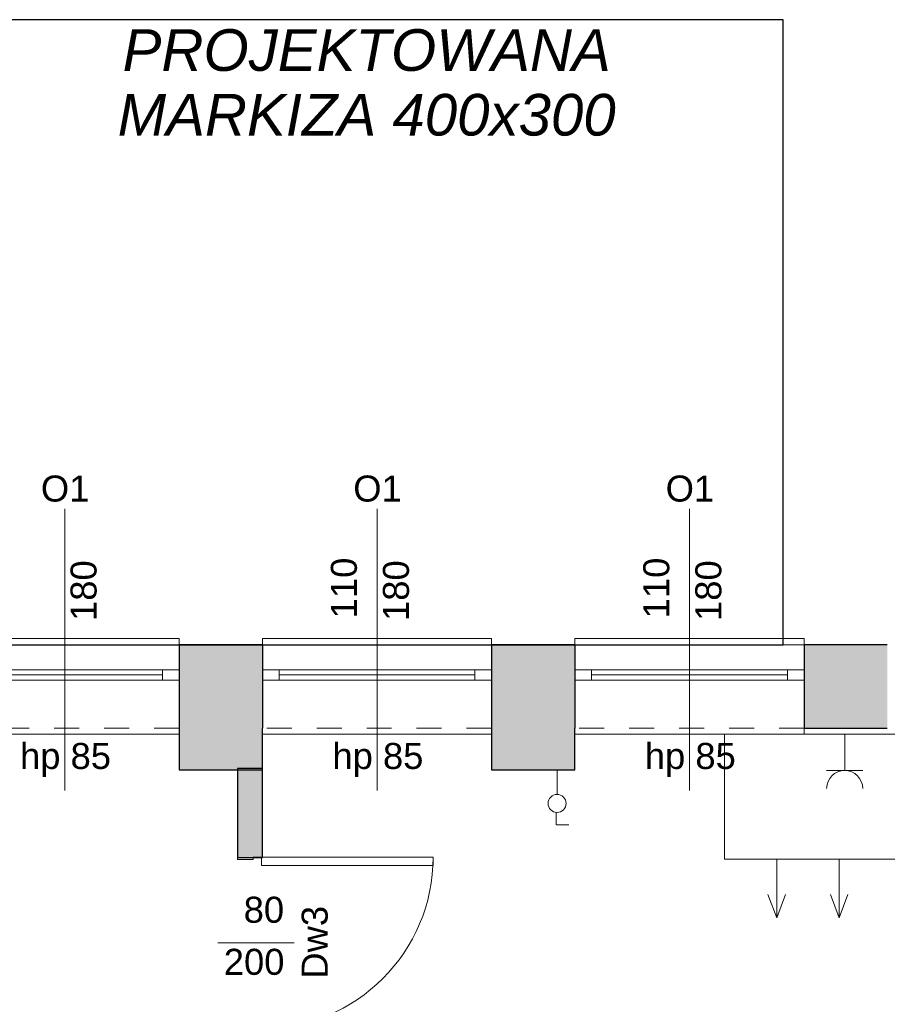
# Model space of a CAD drawing. Header units: centimetres. Extents: x -25572 to 23555, y -2435 to 15405.
# Tile 93 of 134: x 8947 to 9363, y 5935 to 6407. Entities that reach past the tile are written whole.
import ezdxf

# ---------------------------------------------------------------- set-up
doc = ezdxf.new("R2010")
doc.units = ezdxf.units.CM
doc.header["$MEASUREMENT"] = 0
doc.linetypes.add('Przerywana', pattern=[24, 12, -12])
for name, color, linetype, lineweight in [('820-G Rysunki Obrazki_Nr_pióra__20', 1, 'Continuous', 13), ('820-G Rysunki Obrazki_Nr_pióra__4', 7, 'Continuous', 13), ('Nowe_220-A Ściany_Nr_pióra__19', 255, 'Continuous', 0), ('Nowe_220-A Ściany_Nr_pióra__23', 7, 'Continuous', 15), ('Nowe_220-A Ściany_Nr_pióra__27', 7, 'Continuous', 25), ('Nowe_220-A Ściany_Nr_pióra__3', 7, 'Continuous', 13), ('Nowe_220-A Ściany_Nr_pióra__7', 7, 'Continuous', 13), ('Nowe_450-K Stropy_Nr_pióra__21', 7, 'Continuous', 25)]:
    doc.layers.add(name, color=color, linetype=linetype, lineweight=lineweight)
doc.layers.add('Nowe_199-Z Wymiary i opisy_Nr_pióra__81', color=7, linetype='Continuous', lineweight=13, true_color=0x6a6a6a)
doc.layers.add('Nowe_220-A Ściany_Nr_pióra__45', color=7, linetype='Continuous', lineweight=15, true_color=0x40a5ff)
doc.styles.add('STYL_AUTOMATYCZNY_5', font='arial.ttf')
doc.styles.add('STYL_AUTOMATYCZNY_6', font='arial.ttf')

msp = doc.modelspace()

# ---------------------------------------------------------------- hatches: boundary and pattern name
at = {"layer": 'Nowe_220-A Ściany_Nr_pióra__19', "linetype": 'Continuous', "lineweight": 0}
for points in [[(9023.38, 6107.14), (9023.38, 6067.14), (9063.38, 6067.14), (9063.38, 6107.14)], [(9173.38, 6107.14), (9173.38, 6067.14), (9213.38, 6067.14), (9213.38, 6107.14)], [(9323.38, 6107.14), (9323.38, 6067.14), (9363.38, 6067.14), (9363.38, 6107.14)], [(9023.38, 6067.14), (9023.38, 6047.14), (9063.38, 6047.14), (9063.38, 6067.14)], [(9173.38, 6067.14), (9173.38, 6047.14), (9213.38, 6047.14), (9213.38, 6067.14)], [(9063.38, 6047.69), (9051.38, 6047.69), (9051.38, 6005.01), (9063.38, 6005.01)]]:
    msp.add_hatch(color=255, dxfattribs=at).paths.add_polyline_path(points)

# ---------------------------------------------------------------- linework, layer by layer
at = {"layer": '820-G Rysunki Obrazki_Nr_pióra__20', "color": 1, "linetype": 'Continuous', "lineweight": 13}
msp.add_lwpolyline([(9455.27, 6064.14), (9455.27, 6004.14), (9285.27, 6004.14), (9285.27, 6064.14)], close=True, dxfattribs=at)
for points in [[(9310.27, 6004.14), (9310.27, 5976.02), (9306.04, 5987.3)], [(9310.27, 6004.14), (9310.27, 5976.02), (9314.49, 5987.3)], [(9340.27, 6004.14), (9340.27, 5976.02), (9336.04, 5987.3)], [(9340.27, 6004.14), (9340.27, 5976.02), (9344.49, 5987.3)]]:
    msp.add_lwpolyline(points, dxfattribs=at)
at = {"layer": '820-G Rysunki Obrazki_Nr_pióra__4', "color": 7, "linetype": 'Continuous', "lineweight": 13}
for p, q in [((9342.91, 6046.82), (9342.91, 6064.14)), ((9204.81, 6045.06), (9204.81, 6047.14)), ((9204.81, 6035.19), (9204.81, 6045.06)), ((9351.56, 6046.82), (9334.25, 6046.82)), ((9204.29, 6020.65), (9204.29, 6026.53)), ((9204.46, 6020.65), (9210.52, 6020.65))]:
    msp.add_line(p, q, dxfattribs=at)
msp.add_circle((9204.81, 6030.97), 4.33, dxfattribs=at)
msp.add_arc((9342.91, 6038.17), 8.66, 0, 180, dxfattribs=at)
at = {"layer": 'Nowe_220-A Ściany_Nr_pióra__23', "color": 7, "linetype": 'Continuous', "lineweight": 15}
for p, q in [((9015.38, 6090.14), (9015.38, 6095.14)), ((9015.38, 6095.14), (9023.38, 6095.14)), ((9063.38, 6095.14), (9071.38, 6095.14)), ((9071.38, 6095.14), (9071.38, 6090.14)), ((9165.38, 6090.14), (9165.38, 6095.14)), ((9165.38, 6095.14), (9173.38, 6095.14)), ((9213.38, 6095.14), (9221.38, 6095.14)), ((9221.38, 6095.14), (9221.38, 6090.14)), ((9315.38, 6090.14), (9315.38, 6095.14)), ((9315.38, 6095.14), (9323.38, 6095.14)), ((9023.38, 6090.14), (9015.38, 6090.14)), ((9071.38, 6090.14), (9063.38, 6090.14)), ((9173.38, 6090.14), (9165.38, 6090.14)), ((9221.38, 6090.14), (9213.38, 6090.14)), ((9323.38, 6090.14), (9315.38, 6090.14)), ((9051.38, 6005.01), (9062.88, 6005.01)), ((9051.38, 6004.01), (9051.38, 6005.01)), ((9058.88, 6004.01), (9051.38, 6004.01)), ((9062.88, 6005.21), (9058.88, 6005.21)), ((9058.88, 6005.21), (9058.88, 6004.01)), ((9062.88, 6005.01), (9062.88, 6005.21))]:
    msp.add_line(p, q, dxfattribs=at)
at = {"layer": 'Nowe_220-A Ściany_Nr_pióra__27', "color": 7, "linetype": 'Continuous', "lineweight": 25}
for p, q in [((9023.38, 6107.14), (9023.38, 6095.14)), ((9023.38, 6107.14), (9023.38, 6095.14)), ((9063.38, 6107.14), (9063.38, 6095.14)), ((9063.38, 6107.14), (9063.38, 6095.14)), ((9173.38, 6107.14), (9173.38, 6095.14)), ((9173.38, 6107.14), (9173.38, 6095.14)), ((9213.38, 6107.14), (9213.38, 6095.14)), ((9213.38, 6107.14), (9213.38, 6095.14)), ((9323.38, 6107.14), (9323.38, 6095.14)), ((9323.38, 6107.14), (9323.38, 6095.14)), ((9023.38, 6095.14), (9023.38, 6090.14)), ((9023.38, 6095.14), (9023.38, 6090.14)), ((9023.38, 6095.14), (9023.38, 6090.14)), ((9063.38, 6095.14), (9063.38, 6090.14)), ((9063.38, 6095.14), (9063.38, 6090.14)), ((9063.38, 6095.14), (9063.38, 6090.14)), ((9173.38, 6095.14), (9173.38, 6090.14)), ((9173.38, 6095.14), (9173.38, 6090.14)), ((9173.38, 6095.14), (9173.38, 6090.14)), ((9213.38, 6095.14), (9213.38, 6090.14)), ((9213.38, 6095.14), (9213.38, 6090.14)), ((9213.38, 6095.14), (9213.38, 6090.14)), ((9323.38, 6095.14), (9323.38, 6090.14)), ((9323.38, 6095.14), (9323.38, 6090.14)), ((9323.38, 6095.14), (9323.38, 6090.14)), ((9023.38, 6090.14), (9023.38, 6067.14)), ((9023.38, 6090.14), (9023.38, 6067.14)), ((9063.38, 6090.14), (9063.38, 6067.14)), ((9063.38, 6090.14), (9063.38, 6067.14)), ((9173.38, 6090.14), (9173.38, 6067.14)), ((9173.38, 6090.14), (9173.38, 6067.14)), ((9213.38, 6090.14), (9213.38, 6067.14)), ((9213.38, 6090.14), (9213.38, 6067.14)), ((9323.38, 6090.14), (9323.38, 6067.14)), ((9323.38, 6090.14), (9323.38, 6067.14)), ((9051.38, 6005.01), (9062.88, 6005.01)), ((9051.38, 6005.01), (9062.88, 6005.01)), ((9051.38, 6005.01), (9062.88, 6005.01)), ((9062.88, 6005.01), (9063.38, 6005.01)), ((9062.88, 6005.01), (9063.38, 6005.01))]:
    msp.add_line(p, q, dxfattribs=at)
for points in [[(9063.38, 6107.14), (9023.38, 6107.14)], [(9213.38, 6107.14), (9173.38, 6107.14)], [(9363.38, 6107.14), (9323.38, 6107.14)], [(9023.38, 6067.14), (9023.38, 6047.14)], [(9063.38, 6047.14), (9063.38, 6067.14)], [(9173.38, 6067.14), (9173.38, 6047.14)], [(9213.38, 6047.14), (9213.38, 6067.14)], [(9323.38, 6067.14), (9363.38, 6067.14)], [(9023.38, 6047.14), (9063.38, 6047.14)], [(9063.38, 6047.69), (9051.38, 6047.69)], [(9051.38, 6047.69), (9051.38, 6005.01)], [(9063.38, 6005.01), (9063.38, 6047.69)], [(9173.38, 6047.14), (9213.38, 6047.14)]]:
    msp.add_lwpolyline(points, dxfattribs=at)
at = {"layer": 'Nowe_220-A Ściany_Nr_pióra__3', "color": 7, "linetype": 'Continuous', "lineweight": 13}
for p, q in [((9023.38, 6110.14), (8913.38, 6110.14)), ((9023.38, 6107.14), (9023.38, 6110.14)), ((9173.38, 6110.14), (9063.38, 6110.14)), ((9063.38, 6110.14), (9063.38, 6107.14)), ((9173.38, 6107.14), (9173.38, 6110.14)), ((9323.38, 6110.14), (9213.38, 6110.14)), ((9213.38, 6110.14), (9213.38, 6107.14)), ((9323.38, 6107.14), (9323.38, 6110.14)), ((8921.38, 6095.14), (9015.38, 6095.14)), ((9015.38, 6092.64), (8921.38, 6092.64)), ((9071.38, 6095.14), (9165.38, 6095.14)), ((9165.38, 6092.64), (9071.38, 6092.64)), ((9221.38, 6095.14), (9315.38, 6095.14)), ((9315.38, 6092.64), (9221.38, 6092.64)), ((9015.38, 6090.14), (8921.38, 6090.14)), ((9165.38, 6090.14), (9071.38, 6090.14)), ((9315.38, 6090.14), (9221.38, 6090.14)), ((9023.38, 6064.14), (8913.38, 6064.14)), ((9023.38, 6067.14), (9023.38, 6064.14)), ((9063.38, 6064.14), (9063.38, 6067.14)), ((9173.38, 6064.14), (9063.38, 6064.14)), ((9173.38, 6067.14), (9173.38, 6064.14)), ((9213.38, 6064.14), (9213.38, 6067.14)), ((9323.38, 6064.14), (9213.38, 6064.14)), ((9323.38, 6067.14), (9323.38, 6064.14)), ((9145.28, 6005.21), (9062.88, 6005.21)), ((9062.88, 6005.21), (9062.88, 6001.21)), ((9145.28, 6001.21), (9145.28, 6005.21)), ((9062.88, 6001.21), (9145.28, 6001.21))]:
    msp.add_line(p, q, dxfattribs=at)
at = {"layer": 'Nowe_220-A Ściany_Nr_pióra__3', "color": 7, "linetype": 'Przerywana', "lineweight": 13}
for p, q in [((9023.38, 6107.14), (8913.38, 6107.14)), ((9173.38, 6107.14), (9063.38, 6107.14)), ((9323.38, 6107.14), (9213.38, 6107.14)), ((9023.38, 6067.14), (8913.38, 6067.14)), ((9173.38, 6067.14), (9063.38, 6067.14)), ((9323.38, 6067.14), (9213.38, 6067.14))]:
    msp.add_line(p, q, dxfattribs=at)
at = {"layer": 'Nowe_220-A Ściany_Nr_pióra__3', "color": 7, "linetype": 'Continuous', "lineweight": 13}
msp.add_arc((9062.88, 6005.21), 82.4, 270, 0, dxfattribs=at)
at = {"layer": 'Nowe_220-A Ściany_Nr_pióra__45', "color": 161, "linetype": 'Continuous', "lineweight": 15, "true_color": 0x40a5ff}
for p, q in [((8968.38, 6172.32), (8968.38, 6037.14)), ((9118.38, 6172.32), (9118.38, 6037.14)), ((9268.38, 6172.32), (9268.38, 6037.14)), ((9078.55, 5964.01), (9041.92, 5964.01))]:
    msp.add_line(p, q, dxfattribs=at)
at = {"layer": 'Nowe_450-K Stropy_Nr_pióra__21', "color": 7, "linetype": 'Continuous', "lineweight": 25, "flags": 128}
msp.add_lwpolyline([(8913.38, 6107.14), (9313.38, 6107.14), (9313.38, 6407.14), (8913.38, 6407.14)], close=True, dxfattribs=at)
msp.add_lwpolyline([(8913.38, 6107.14), (9313.38, 6107.14), (9313.38, 6407.14), (8913.38, 6407.14)], close=True, dxfattribs=at)

# ---------------------------------------------------------------- texts
at = {"layer": 'Nowe_199-Z Wymiary i opisy_Nr_pióra__81', "color": 251, "linetype": 'Continuous', "lineweight": 13, "true_color": 0x6a6a6a, "insert": (9113.38, 6402.57), "char_height": 20, "width": 360.1664, "attachment_point": 2, "line_spacing_factor": 0.931534, "style": 'STYL_AUTOMATYCZNY_5'}
msp.add_mtext('\\A1;{\\pqc;\\fArial|b0|i1|c238|p0;\\W1.000000;PROJEKTOWANA MARKIZA\\fArial|b0|i1|c238|p0;\\W1.000000; 400x300}', dxfattribs=at)
at = {"layer": 'Nowe_220-A Ściany_Nr_pióra__7', "color": 7, "linetype": 'Continuous', "lineweight": 13, "char_height": 12.5, "attachment_point": 7, "style": 'STYL_AUTOMATYCZNY_6'}
for s, insert in [('\\A1;{\\pql;\\pt0;\\fArial|b0|i0|c238|p0;\\W1.000000;O1\\fArial|b0|i0|c238|p0;\\W1.000000;\\fArial|b0|i0|c238|p0;\\W1.000000;\\fArial|b0|i0|c238|p0;\\W1.000000;}', (8956.94, 6175.68)), ('\\A1;{\\pql;\\pt0;\\fArial|b0|i0|c238|p0;\\W1.000000;O1\\fArial|b0|i0|c238|p0;\\W1.000000;\\fArial|b0|i0|c238|p0;\\W1.000000;\\fArial|b0|i0|c238|p0;\\W1.000000;}', (9106.94, 6175.68)), ('\\A1;{\\pql;\\pt0;\\fArial|b0|i0|c238|p0;\\W1.000000;O1\\fArial|b0|i0|c238|p0;\\W1.000000;\\fArial|b0|i0|c238|p0;\\W1.000000;\\fArial|b0|i0|c238|p0;\\W1.000000;}', (9256.94, 6175.68)), ('\\A1;{\\pql;\\pt0;\\fArial|b0|i0|c238|p0;\\W1.000000;hp 85\\fArial|b0|i0|c238|p0;\\W1.000000;\\A1{\\H.66x;\\S^  ;}\\fArial|b0|i0|c238|p0;\\W1.000000;\\fArial|b0|i0|c238|p0;\\W1.000000;}', (8946.93, 6043.73)), ('\\A1;{\\pql;\\pt0;\\fArial|b0|i0|c238|p0;\\W1.000000;hp 85\\fArial|b0|i0|c238|p0;\\W1.000000;\\A1{\\H.66x;\\S^  ;}\\fArial|b0|i0|c238|p0;\\W1.000000;\\fArial|b0|i0|c238|p0;\\W1.000000;}', (9096.93, 6043.73)), ('\\A1;{\\pql;\\pt0;\\fArial|b0|i0|c238|p0;\\W1.000000;hp 85\\fArial|b0|i0|c238|p0;\\W1.000000;\\A1{\\H.66x;\\S^  ;}\\fArial|b0|i0|c238|p0;\\W1.000000;\\fArial|b0|i0|c238|p0;\\W1.000000;}', (9246.93, 6043.73)), ('\\A1;{\\pql;\\pt0;\\fArial|b0|i0|c238|p0;\\W1.000000;80\\fArial|b0|i0|c238|p0;\\W1.000000;\\A1{\\H.66x;\\S^  ;}\\fArial|b0|i0|c238|p0;\\W1.000000;\\fArial|b0|i0|c238|p0;\\W1.000000;}', (9054.31, 5970.05)), ('\\A1;{\\pql;\\pt0;\\fArial|b0|i0|c238|p0;\\W1.000000;200\\fArial|b0|i0|c238|p0;\\W1.000000;\\A1{\\H.66x;\\S^  ;}\\fArial|b0|i0|c238|p0;\\W1.000000;\\fArial|b0|i0|c238|p0;\\W1.000000;}', (9044.77, 5945.05))]:
    msp.add_mtext(s, dxfattribs=dict(at, insert=insert))
at = {"layer": 'Nowe_220-A Ściany_Nr_pióra__7', "color": 7, "linetype": 'Continuous', "lineweight": 13, "char_height": 12.5, "attachment_point": 7, "rotation": 90, "style": 'STYL_AUTOMATYCZNY_6'}
for s, insert in [('\\A1;{\\pql;\\pt0;\\fArial|b0|i0|c238|p0;\\W1.000000;180\\fArial|b0|i0|c238|p0;\\W1.000000;\\A1{\\H.66x;\\S^  ;}\\fArial|b0|i0|c238|p0;\\W1.000000;\\fArial|b0|i0|c238|p0;\\W1.000000;}', (8987.33, 6118.54)), ('\\A1;{\\pql;\\pt0;\\fArial|b0|i0|c238|p0;\\W1.000000;110\\fArial|b0|i0|c238|p0;\\W1.000000;\\A1{\\H.66x;\\S^  ;}\\fArial|b0|i0|c238|p0;\\W1.000000;\\fArial|b0|i0|c238|p0;\\W1.000000;}', (9112.33, 6119.81)), ('\\A1;{\\pql;\\pt0;\\fArial|b0|i0|c238|p0;\\W1.000000;180\\fArial|b0|i0|c238|p0;\\W1.000000;\\A1{\\H.66x;\\S^  ;}\\fArial|b0|i0|c238|p0;\\W1.000000;\\fArial|b0|i0|c238|p0;\\W1.000000;}', (9137.33, 6118.54)), ('\\A1;{\\pql;\\pt0;\\fArial|b0|i0|c238|p0;\\W1.000000;110\\fArial|b0|i0|c238|p0;\\W1.000000;\\A1{\\H.66x;\\S^  ;}\\fArial|b0|i0|c238|p0;\\W1.000000;\\fArial|b0|i0|c238|p0;\\W1.000000;}', (9262.33, 6119.81)), ('\\A1;{\\pql;\\pt0;\\fArial|b0|i0|c238|p0;\\W1.000000;180\\fArial|b0|i0|c238|p0;\\W1.000000;\\A1{\\H.66x;\\S^  ;}\\fArial|b0|i0|c238|p0;\\W1.000000;\\fArial|b0|i0|c238|p0;\\W1.000000;}', (9287.33, 6118.54)), ('\\A1;{\\pql;\\pt0;\\fArial|b0|i0|c238|p0;\\W1.000000;110\\fArial|b0|i0|c238|p0;\\W1.000000;\\A1{\\H.66x;\\S^  ;}\\fArial|b0|i0|c238|p0;\\W1.000000;\\fArial|b0|i0|c238|p0;\\W1.000000;}', (9412.33, 6119.81)), ('\\A1;{\\pql;\\pt0;\\fArial|b0|i0|c238|p0;\\W1.000000;Dw3\\fArial|b0|i0|c238|p0;\\W1.000000;\\fArial|b0|i0|c238|p0;\\W1.000000;\\fArial|b0|i0|c238|p0;\\W1.000000;}', (9094.84, 5946.86))]:
    msp.add_mtext(s, dxfattribs=dict(at, insert=insert))

doc.saveas('drawing.dxf')
